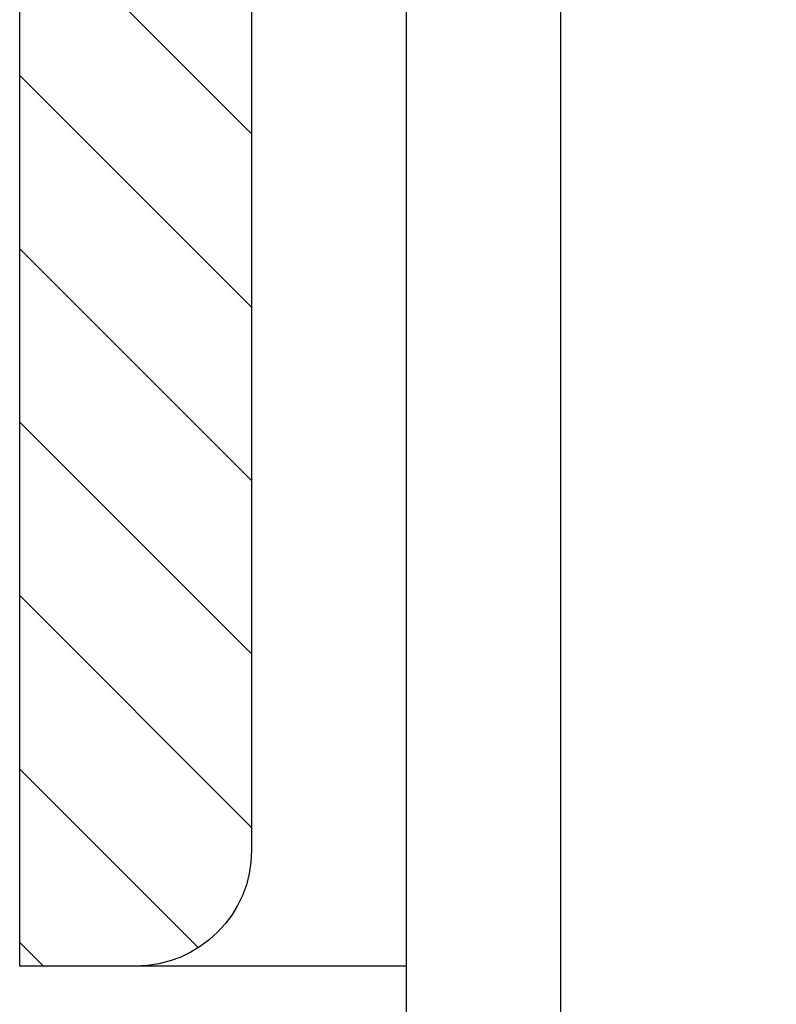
# Model space of a CAD drawing. Header units: millimetres. Extents: x 4747 to 1198744, y 17680 to 73179.
# Tile 78 of 124: x 10914 to 10934, y 52143 to 52168. Entities that reach past the tile are written whole.
import ezdxf

# ---------------------------------------------------------------- set-up
doc = ezdxf.new("R2010")
doc.units = ezdxf.units.MM

msp = doc.modelspace()

# ---------------------------------------------------------------- hatches: boundary and pattern name
at = {"lineweight": 5}
h = msp.add_hatch(dxfattribs=at)
h.set_pattern_fill('ANSI31', color=256, angle=90)
h.set_pattern_definition([(135, (10944.0578, 52163.774), (-2.24506, -2.24506), [])])
edge = h.paths.add_edge_path()
edge.add_line((10914.05782, 52143.77414), (10914.05782, 52183.77414))
edge.add_line((10914.05782, 52183.77414), (10974.05782, 52183.77414))
edge.add_line((10974.05782, 52183.77414), (10974.05782, 52180.77414))
edge.add_arc((10971.05782, 52180.77414), 3, -90, 0, ccw=False)
edge.add_line((10971.05782, 52177.77414), (10926.05782, 52177.77414))
edge.add_arc((10926.05782, 52171.77414), 6, 90, 180)
edge.add_line((10920.05782, 52171.77414), (10920.05782, 52146.77414))
edge.add_arc((10917.05782, 52146.77414), 3, 270, 360, ccw=False)
edge.add_line((10917.05782, 52143.77414), (10914.05782, 52143.77414))

# ---------------------------------------------------------------- linework, layer by layer
msp.add_line((10924.05782, 52143.77414), (10914.05782, 52143.77414))
msp.add_lwpolyline([(10914.05782, 52143.77414), (10914.05782, 52183.77414), (10974.05782, 52183.77414), (10974.05782, 52180.77414, -0.41421356), (10971.05782, 52177.77414), (10926.05782, 52177.77414, 0.41421356), (10920.05782, 52171.77414), (10920.05782, 52146.77414, -0.41421356), (10917.05782, 52143.77414), (10914.05782, 52143.77414)], format="xyb")
msp.add_lwpolyline([(10928.05782, 51049.66842), (10928.05782, 52177.43099), (10924.05782, 52177.43099), (10924.05782, 51049.66842)])

doc.saveas('drawing.dxf')
